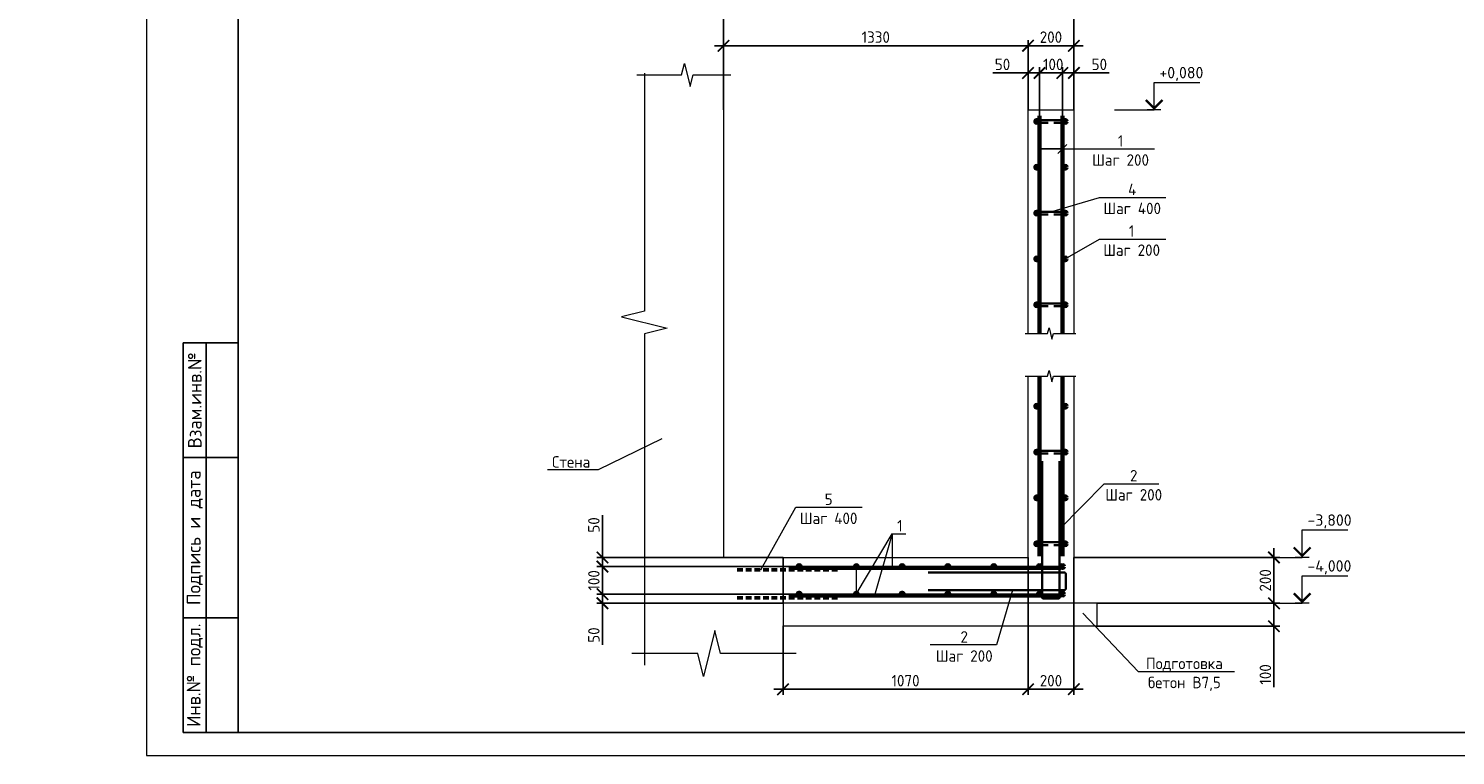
# Model space of a CAD drawing. Header units: millimetres. Extents: x 130535 to 1380046, y -52734 to 121434.
# Tile 42 of 64: x 601229 to 632387, y -7790 to 8071. Entities that reach past the tile are written whole.
import ezdxf
from ezdxf import colors
from ezdxf.entities.mleader import LeaderData, LeaderLine
from ezdxf.enums import TextEntityAlignment as Align
from ezdxf.math import Vec2, Vec3

# ---------------------------------------------------------------- set-up
doc = ezdxf.new("R2010")
doc.units = ezdxf.units.MM
doc.linetypes.add('DASHED2', pattern=[0.375, 0.25, -0.125])
doc.layers.get('DEFPOINTS').update_dxf_attribs({"color": 1, "lineweight": 0})
for name, color, linetype, lineweight in [('Основная 0.35', 200, 'Continuous', 35), ('Основная 0.60', 142, 'Continuous', 60), ('РАЗМЕРЫ', 1, 'Continuous', 9), ('Разрез жилая часть$0$Отметки', 1, 'Continuous', 20), ('Символы 0.20', 1, 'Continuous', 20), ('Текст', 7, 'Continuous', 25), ('Тонкая', 81, 'Continuous', 20), ('Тонкая 0.20', 30, 'Continuous', 20), ('ТОНКИЕ', 7, 'Continuous', 9)]:
    doc.layers.add(name, color=color, linetype=linetype, lineweight=lineweight)
doc.layers.add('ТОЛСТЫЕ_ОСНОВНЫЕ', color=6, linetype='Continuous')
doc.styles.add('GOST-2.304_Type-B', font='GOST Common.ttf')
doc.styles.add('style1', font='GOST Common.ttf', dxfattribs={"height": 500})
doc.styles.add('ГОСТ', font='isocpeur.ttf')
doc.dimstyles.new('СПДС', dxfattribs={"dimscale": 100, "dimtxt": 2.5, "dimasz": 2.5, "dimexe": 1.25, "dimexo": 0, "dimtad": 1, "dimdec": 0, "dimtxsty": 'GOST-2.304_Type-B', "dimblk": 'ARCHTICK', "dimcen": 2.5, "dimdle": 2, "dimadec": 0, "dimazin": 2, "dimtfac": 0.75, "dimtdec": 0, "dimtmove": 1, "dimatfit": 3, "dimfxl": 1, "dimtolj": 1, "dimarcsym": 1})

# ---------------------------------------------------------------- blocks, each defined once
blk = doc.blocks.new('*U5')
at = {"layer": 'ТОЛСТЫЕ_ОСНОВНЫЕ'}
for p, q in [((8, 5), (8, 90)), ((8, 90), (20, 90)), ((13, 5), (13, 90)), ((8, 65), (20, 65)), ((8, 30), (20, 30)), ((20, 5), (8, 5))]:
    blk.add_line(p, q, dxfattribs=at)
at = {"layer": 'ТОЛСТЫЕ_ОСНОВНЫЕ', "color": 6}
blk.add_lwpolyline([(20, 5), (589, 5), (589, 415), (20, 415)], close=True, dxfattribs=at)
at = {"layer": 'ТОНКИЕ'}
blk.add_lwpolyline([(0, 0), (594, 0), (594, 420), (0, 420)], close=True, dxfattribs=at)
at = {"layer": 'Текст', "style": 'style1'}
for s, p in [('Взам.инв.№', (10.5, 77.5)), ('Подпись и дата', (10.5, 47.5)), ('Инв.№ подл.', (10.5, 17.5))]:
    blk.add_text(s, height=3, rotation=90, dxfattribs=at).set_placement(p, align=Align.MIDDLE)
blk = doc.blocks.new('_None')
blk = doc.blocks.new('_ArchTick')
at = {"color": 0, "linetype": 'ByBlock', "const_width": 0.15}
blk.add_lwpolyline([(-0.5, -0.5), (0.5, 0.5)], dxfattribs=at)
blk = doc.blocks.new('*D343')
at = {"layer": 'DEFPOINTS', "color": 0, "linetype": 'Continuous', "lineweight": 0, "transparency": 16777216}
for p in [(613761, -4270), (617954, -4270), (617704, -4470)]:
    blk.add_point(p, dxfattribs=at)
at = {"layer": 'РАЗМЕРЫ', "color": 0, "linetype": 'Continuous', "lineweight": -2, "transparency": 16777216}
for p, q in [((617954, -4270), (613636, -4270)), ((613761, -4670), (613761, -4070)), ((617704, -4470), (613636, -4470)), ((613761, -5377), (613761, -4470))]:
    blk.add_line(p, q, dxfattribs=at)
at = {"layer": 'РАЗМЕРЫ', "color": 0, "linetype": 'Continuous', "lineweight": -2, "transparency": 16777216, "xscale": 250, "yscale": 250, "zscale": 250}
for p, rotation in [((613761, -4270), 90), ((613761, -4470), 270)]:
    blk.add_blockref('_ArchTick', p, dxfattribs=dict(at, rotation=rotation))
at = {"layer": 'РАЗМЕРЫ', "color": 0, "linetype": 'Continuous', "lineweight": 0, "transparency": 16777216, "insert": (613573, -5164), "char_height": 250, "attachment_point": 5, "rotation": 90, "style": 'GOST-2.304_Type-B'}
blk.add_mtext('\\A1;50', dxfattribs=at)
blk = doc.blocks.new('*D344')
at = {"layer": 'DEFPOINTS', "color": 0, "linetype": 'Continuous', "lineweight": 0, "transparency": 16777216}
for p in [(613761, -3670), (617954, -3670), (617954, -4270)]:
    blk.add_point(p, dxfattribs=at)
at = {"layer": 'РАЗМЕРЫ', "color": 0, "linetype": 'Continuous', "lineweight": -2, "transparency": 16777216}
for p, q in [((617954, -3670), (613636, -3670)), ((613761, -4470), (613761, -3470)), ((617954, -4270), (613636, -4270))]:
    blk.add_line(p, q, dxfattribs=at)
at = {"layer": 'РАЗМЕРЫ', "color": 0, "linetype": 'Continuous', "lineweight": -2, "transparency": 16777216, "xscale": 250, "yscale": 250, "zscale": 250}
for p, rotation in [((613761, -3670), 90), ((613761, -4270), 270)]:
    blk.add_blockref('_ArchTick', p, dxfattribs=dict(at, rotation=rotation))
at = {"layer": 'РАЗМЕРЫ', "color": 0, "linetype": 'Continuous', "lineweight": 0, "transparency": 16777216, "insert": (613573, -3970), "char_height": 250, "attachment_point": 5, "rotation": 90, "style": 'GOST-2.304_Type-B'}
blk.add_mtext('\\A1;100', dxfattribs=at)
blk = doc.blocks.new('*D345')
at = {"layer": 'DEFPOINTS', "color": 0, "linetype": 'Continuous', "lineweight": 0, "transparency": 16777216}
for p in [(613761, -3470), (617704, -3470), (617954, -3670)]:
    blk.add_point(p, dxfattribs=at)
at = {"layer": 'РАЗМЕРЫ', "color": 0, "linetype": 'Continuous', "lineweight": -2, "transparency": 16777216}
for p, q in [((613761, -2549), (613761, -3470)), ((613761, -3870), (613761, -3270)), ((617704, -3470), (613636, -3470)), ((617954, -3670), (613636, -3670))]:
    blk.add_line(p, q, dxfattribs=at)
at = {"layer": 'РАЗМЕРЫ', "color": 0, "linetype": 'Continuous', "lineweight": -2, "transparency": 16777216, "xscale": 250, "yscale": 250, "zscale": 250}
for p, rotation in [((613761, -3470), 90), ((613761, -3670), 270)]:
    blk.add_blockref('_ArchTick', p, dxfattribs=dict(at, rotation=rotation))
at = {"layer": 'РАЗМЕРЫ', "color": 0, "linetype": 'Continuous', "lineweight": 0, "transparency": 16777216, "insert": (613573, -2761), "char_height": 250, "attachment_point": 5, "rotation": 90, "style": 'GOST-2.304_Type-B'}
blk.add_mtext('\\A1;50', dxfattribs=at)
blk = doc.blocks.new('*D346')
at = {"layer": 'DEFPOINTS', "color": 0, "linetype": 'Continuous', "lineweight": 0, "transparency": 16777216}
for p in [(623804, 7102), (624054, 6294), (623804, 6169)]:
    blk.add_point(p, dxfattribs=at)
at = {"layer": 'РАЗМЕРЫ', "color": 0, "linetype": 'Continuous', "lineweight": -2, "transparency": 16777216}
for p, q in [((623804, 6169), (623804, 7227)), ((624054, 6294), (624054, 7227)), ((624254, 7102), (623604, 7102)), ((624823, 7102), (624054, 7102))]:
    blk.add_line(p, q, dxfattribs=at)
at = {"layer": 'РАЗМЕРЫ', "color": 0, "linetype": 'Continuous', "lineweight": -2, "transparency": 16777216, "xscale": 250, "yscale": 250, "zscale": 250, "rotation": 180}
blk.add_blockref('_ArchTick', (623804, 7102), dxfattribs=at)
at = {"layer": 'РАЗМЕРЫ', "color": 0, "linetype": 'Continuous', "lineweight": -2, "transparency": 16777216, "xscale": 250, "yscale": 250, "zscale": 250}
blk.add_blockref('_ArchTick', (624054, 7102), dxfattribs=at)
at = {"layer": 'РАЗМЕРЫ', "color": 0, "linetype": 'Continuous', "lineweight": 0, "transparency": 16777216, "insert": (624611, 7289), "char_height": 250, "attachment_point": 5, "style": 'GOST-2.304_Type-B'}
blk.add_mtext('\\A1;50', dxfattribs=at)
blk = doc.blocks.new('*D347')
at = {"layer": 'DEFPOINTS', "color": 0, "linetype": 'Continuous', "lineweight": 0, "transparency": 16777216}
for p in [(623304, 7102), (623304, 6169), (623804, 6169)]:
    blk.add_point(p, dxfattribs=at)
at = {"layer": 'РАЗМЕРЫ', "color": 0, "linetype": 'Continuous', "lineweight": -2, "transparency": 16777216}
for p, q in [((623304, 6169), (623304, 7227)), ((623804, 6169), (623804, 7227)), ((624004, 7102), (623104, 7102))]:
    blk.add_line(p, q, dxfattribs=at)
at = {"layer": 'РАЗМЕРЫ', "color": 0, "linetype": 'Continuous', "lineweight": -2, "transparency": 16777216, "xscale": 250, "yscale": 250, "zscale": 250, "rotation": 180}
blk.add_blockref('_ArchTick', (623304, 7102), dxfattribs=at)
at = {"layer": 'РАЗМЕРЫ', "color": 0, "linetype": 'Continuous', "lineweight": -2, "transparency": 16777216, "xscale": 250, "yscale": 250, "zscale": 250}
blk.add_blockref('_ArchTick', (623804, 7102), dxfattribs=at)
at = {"layer": 'РАЗМЕРЫ', "color": 0, "linetype": 'Continuous', "lineweight": 0, "transparency": 16777216, "insert": (623604, 7289), "char_height": 250, "attachment_point": 5, "style": 'GOST-2.304_Type-B'}
blk.add_mtext('\\A1;100', dxfattribs=at)
blk = doc.blocks.new('*D348')
at = {"layer": 'DEFPOINTS', "color": 0, "linetype": 'Continuous', "lineweight": 0, "transparency": 16777216}
for p in [(623054, 7102), (623054, 6294), (623304, 6169)]:
    blk.add_point(p, dxfattribs=at)
at = {"layer": 'РАЗМЕРЫ', "color": 0, "linetype": 'Continuous', "lineweight": -2, "transparency": 16777216}
for p, q in [((623054, 6294), (623054, 7227)), ((623304, 6169), (623304, 7227)), ((622283, 7102), (623054, 7102)), ((623504, 7102), (622854, 7102))]:
    blk.add_line(p, q, dxfattribs=at)
at = {"layer": 'РАЗМЕРЫ', "color": 0, "linetype": 'Continuous', "lineweight": -2, "transparency": 16777216, "xscale": 250, "yscale": 250, "zscale": 250, "rotation": 180}
blk.add_blockref('_ArchTick', (623054, 7102), dxfattribs=at)
at = {"layer": 'РАЗМЕРЫ', "color": 0, "linetype": 'Continuous', "lineweight": -2, "transparency": 16777216, "xscale": 250, "yscale": 250, "zscale": 250}
blk.add_blockref('_ArchTick', (623304, 7102), dxfattribs=at)
at = {"layer": 'РАЗМЕРЫ', "color": 0, "linetype": 'Continuous', "lineweight": 0, "transparency": 16777216, "insert": (622496, 7289), "char_height": 250, "attachment_point": 5, "style": 'GOST-2.304_Type-B'}
blk.add_mtext('\\A1;50', dxfattribs=at)
blk = doc.blocks.new('*D349')
at = {"layer": 'DEFPOINTS', "color": 0, "linetype": 'Continuous', "lineweight": 0, "transparency": 16777216}
for p in [(623054, -3470), (617704, -4961), (623054, -6346)]:
    blk.add_point(p, dxfattribs=at)
at = {"layer": 'РАЗМЕРЫ', "color": 0, "linetype": 'Continuous', "lineweight": -2, "transparency": 16777216}
for p, q in [((623054, -3470), (623054, -6471)), ((617704, -4961), (617704, -6471)), ((617504, -6346), (623254, -6346))]:
    blk.add_line(p, q, dxfattribs=at)
at = {"layer": 'РАЗМЕРЫ', "color": 0, "linetype": 'Continuous', "lineweight": -2, "transparency": 16777216, "xscale": 250, "yscale": 250, "zscale": 250, "rotation": 180}
blk.add_blockref('_ArchTick', (617704, -6346), dxfattribs=at)
at = {"layer": 'РАЗМЕРЫ', "color": 0, "linetype": 'Continuous', "lineweight": -2, "transparency": 16777216, "xscale": 250, "yscale": 250, "zscale": 250}
blk.add_blockref('_ArchTick', (623054, -6346), dxfattribs=at)
at = {"layer": 'РАЗМЕРЫ', "color": 0, "linetype": 'Continuous', "lineweight": 0, "transparency": 16777216, "insert": (620379, -6159), "char_height": 250, "attachment_point": 5, "style": 'GOST-2.304_Type-B'}
blk.add_mtext('\\A1;1070', dxfattribs=at)
blk = doc.blocks.new('*D350')
at = {"layer": 'DEFPOINTS', "color": 0, "linetype": 'Continuous', "lineweight": 0, "transparency": 16777216}
for p in [(623054, -3470), (624054, -3470), (624054, -6346)]:
    blk.add_point(p, dxfattribs=at)
at = {"layer": 'РАЗМЕРЫ', "color": 0, "linetype": 'Continuous', "lineweight": -2, "transparency": 16777216}
for p, q in [((623054, -3470), (623054, -6471)), ((624054, -3470), (624054, -6471)), ((622854, -6346), (624254, -6346))]:
    blk.add_line(p, q, dxfattribs=at)
at = {"layer": 'РАЗМЕРЫ', "color": 0, "linetype": 'Continuous', "lineweight": -2, "transparency": 16777216, "xscale": 250, "yscale": 250, "zscale": 250, "rotation": 180}
blk.add_blockref('_ArchTick', (623054, -6346), dxfattribs=at)
at = {"layer": 'РАЗМЕРЫ', "color": 0, "linetype": 'Continuous', "lineweight": -2, "transparency": 16777216, "xscale": 250, "yscale": 250, "zscale": 250}
blk.add_blockref('_ArchTick', (624054, -6346), dxfattribs=at)
at = {"layer": 'РАЗМЕРЫ', "color": 0, "linetype": 'Continuous', "lineweight": 0, "transparency": 16777216, "insert": (623554, -6159), "char_height": 250, "attachment_point": 5, "style": 'GOST-2.304_Type-B'}
blk.add_mtext('\\A1;200', dxfattribs=at)
blk = doc.blocks.new('*D351')
at = {"layer": 'DEFPOINTS', "color": 0, "linetype": 'Continuous', "lineweight": 0, "transparency": 16777216}
for p in [(624554, -4470), (628424, -4470), (624554, -4970)]:
    blk.add_point(p, dxfattribs=at)
at = {"layer": 'РАЗМЕРЫ', "color": 0, "linetype": 'Continuous', "lineweight": -2, "transparency": 16777216}
for p, q in [((628424, -5170), (628424, -4270)), ((624554, -4470), (628549, -4470)), ((624554, -4970), (628549, -4970)), ((628424, -6297), (628424, -4970))]:
    blk.add_line(p, q, dxfattribs=at)
at = {"layer": 'РАЗМЕРЫ', "color": 0, "linetype": 'Continuous', "lineweight": -2, "transparency": 16777216, "xscale": 250, "yscale": 250, "zscale": 250}
for p, rotation in [((628424, -4470), 90), ((628424, -4970), 270)]:
    blk.add_blockref('_ArchTick', p, dxfattribs=dict(at, rotation=rotation))
at = {"layer": 'РАЗМЕРЫ', "color": 0, "linetype": 'Continuous', "lineweight": 0, "transparency": 16777216, "insert": (628236, -6022), "char_height": 250, "attachment_point": 5, "rotation": 90, "style": 'GOST-2.304_Type-B'}
blk.add_mtext('\\A1;100', dxfattribs=at)
blk = doc.blocks.new('*D352')
at = {"layer": 'DEFPOINTS', "color": 0, "linetype": 'Continuous', "lineweight": 0, "transparency": 16777216}
for p in [(624054, -3470), (628424, -3470), (624554, -4470)]:
    blk.add_point(p, dxfattribs=at)
at = {"layer": 'РАЗМЕРЫ', "color": 0, "linetype": 'Continuous', "lineweight": -2, "transparency": 16777216}
for p, q in [((628424, -4670), (628424, -3270)), ((624054, -3470), (628549, -3470)), ((624554, -4470), (628549, -4470))]:
    blk.add_line(p, q, dxfattribs=at)
at = {"layer": 'РАЗМЕРЫ', "color": 0, "linetype": 'Continuous', "lineweight": -2, "transparency": 16777216, "xscale": 250, "yscale": 250, "zscale": 250}
for p, rotation in [((628424, -3470), 90), ((628424, -4470), 270)]:
    blk.add_blockref('_ArchTick', p, dxfattribs=dict(at, rotation=rotation))
at = {"layer": 'РАЗМЕРЫ', "color": 0, "linetype": 'Continuous', "lineweight": 0, "transparency": 16777216, "insert": (628236, -3970), "char_height": 250, "attachment_point": 5, "rotation": 90, "style": 'GOST-2.304_Type-B'}
blk.add_mtext('\\A1;200', dxfattribs=at)
blk = doc.blocks.new('*D321')
at = {"layer": 'DEFPOINTS', "color": 0, "linetype": 'Continuous', "lineweight": 0, "transparency": 16777216}
for p in [(624054, 7696), (623054, 6294), (624054, 6294)]:
    blk.add_point(p, dxfattribs=at)
at = {"layer": 'РАЗМЕРЫ', "color": 0, "linetype": 'Continuous', "lineweight": -2, "transparency": 16777216}
for p, q in [((623054, 6294), (623054, 7821)), ((624054, 6294), (624054, 7821)), ((622854, 7696), (624254, 7696))]:
    blk.add_line(p, q, dxfattribs=at)
at = {"layer": 'РАЗМЕРЫ', "color": 0, "linetype": 'Continuous', "lineweight": -2, "transparency": 16777216, "xscale": 250, "yscale": 250, "zscale": 250, "rotation": 180}
blk.add_blockref('_ArchTick', (623054, 7696), dxfattribs=at)
at = {"layer": 'РАЗМЕРЫ', "color": 0, "linetype": 'Continuous', "lineweight": -2, "transparency": 16777216, "xscale": 250, "yscale": 250, "zscale": 250}
blk.add_blockref('_ArchTick', (624054, 7696), dxfattribs=at)
at = {"layer": 'РАЗМЕРЫ', "color": 0, "linetype": 'Continuous', "lineweight": 0, "transparency": 16777216, "insert": (623554, 7884), "char_height": 250, "attachment_point": 5, "style": 'GOST-2.304_Type-B'}
blk.add_mtext('\\A1;200', dxfattribs=at)
blk = doc.blocks.new('*D322')
at = {"layer": 'DEFPOINTS', "color": 0, "linetype": 'Continuous', "lineweight": 0, "transparency": 16777216}
for p in [(616404, 7696), (616404, 6294), (623054, 6294)]:
    blk.add_point(p, dxfattribs=at)
at = {"layer": 'РАЗМЕРЫ', "color": 0, "linetype": 'Continuous', "lineweight": -2, "transparency": 16777216}
for p, q in [((616404, 6294), (616404, 7821)), ((623054, 6294), (623054, 7821)), ((623254, 7696), (616204, 7696))]:
    blk.add_line(p, q, dxfattribs=at)
at = {"layer": 'РАЗМЕРЫ', "color": 0, "linetype": 'Continuous', "lineweight": -2, "transparency": 16777216, "xscale": 250, "yscale": 250, "zscale": 250, "rotation": 180}
blk.add_blockref('_ArchTick', (616404, 7696), dxfattribs=at)
at = {"layer": 'РАЗМЕРЫ', "color": 0, "linetype": 'Continuous', "lineweight": -2, "transparency": 16777216, "xscale": 250, "yscale": 250, "zscale": 250}
blk.add_blockref('_ArchTick', (623054, 7696), dxfattribs=at)
at = {"layer": 'РАЗМЕРЫ', "color": 0, "linetype": 'Continuous', "lineweight": 0, "transparency": 16777216, "insert": (619729, 7884), "char_height": 250, "attachment_point": 5, "style": 'GOST-2.304_Type-B'}
blk.add_mtext('\\A1;1330', dxfattribs=at)
blk = doc.blocks.new('*D323')
at = {"layer": 'DEFPOINTS', "color": 0, "linetype": 'Continuous', "lineweight": 0, "transparency": 16777216}
for p in [(616404, 8476), (616404, 6294), (624054, 6294)]:
    blk.add_point(p, dxfattribs=at)
at = {"layer": 'РАЗМЕРЫ', "color": 0, "linetype": 'Continuous', "lineweight": -2, "transparency": 16777216}
for p, q in [((624254, 8476), (616204, 8476)), ((616404, 6294), (616404, 8601)), ((624054, 6294), (624054, 8601))]:
    blk.add_line(p, q, dxfattribs=at)
at = {"layer": 'РАЗМЕРЫ', "color": 0, "linetype": 'Continuous', "lineweight": -2, "transparency": 16777216, "xscale": 250, "yscale": 250, "zscale": 250, "rotation": 180}
blk.add_blockref('_ArchTick', (616404, 8476), dxfattribs=at)
at = {"layer": 'РАЗМЕРЫ', "color": 0, "linetype": 'Continuous', "lineweight": -2, "transparency": 16777216, "xscale": 250, "yscale": 250, "zscale": 250}
blk.add_blockref('_ArchTick', (624054, 8476), dxfattribs=at)
at = {"layer": 'РАЗМЕРЫ', "color": 0, "linetype": 'Continuous', "lineweight": 0, "transparency": 16777216, "insert": (620229, 8663), "char_height": 250, "attachment_point": 5, "style": 'GOST-2.304_Type-B'}
blk.add_mtext('\\A1;1530', dxfattribs=at)

msp = doc.modelspace()

# ---------------------------------------------------------------- linework, layer by layer
at = {"linetype": 'DASHED2', "lineweight": 50, "ltscale": 500}
for p, q in [((616703.9, -3739.8), (618923.8, -3739.8)), ((616703.9, -4349.8), (618923.8, -4349.8))]:
    msp.add_line(p, q, dxfattribs=at)
at = {"linetype": 'ByBlock', "lineweight": 20, "ltscale": 0.5}
for points in [[(614677.1, 7096.5), (614677.1, 1907.7), (614177.1, 1782.7), (615177.1, 1532.7), (614677.1, 1407.7), (614677.1, -5817.3)], [(617992.4, -5567.3), (616340.9, -5567.3), (616215.9, -5067.3), (615965.9, -6067.3), (615840.9, -5567.3), (614400, -5567.3)]]:
    msp.add_lwpolyline(points, dxfattribs=at)
at = {"layer": 'Основная 0.35'}
for p, q in [((623863.9, 6074), (623243.9, 6074)), ((623243.9, 6014), (623493.9, 6014)), ((623863.9, 6014), (623613.9, 6014)), ((623863.9, 4074), (623243.9, 4074)), ((623243.9, 4014), (623493.9, 4014)), ((623863.9, 4014), (623613.9, 4014)), ((623863.9, 2074), (623243.9, 2074)), ((623243.9, 2014), (623493.9, 2014)), ((623863.9, 2014), (623613.9, 2014)), ((623863.9, -1139.8), (623243.9, -1139.8)), ((623243.9, -1199.8), (623493.9, -1199.8)), ((623863.9, -1199.8), (623613.9, -1199.8)), ((623863.9, -3139.8), (623243.9, -3139.8)), ((623243.9, -3199.8), (623493.9, -3199.8)), ((623863.9, -3199.8), (623613.9, -3199.8))]:
    msp.add_line(p, q, dxfattribs=at)
for points in [[(623743.9, -1366.7), (623743.9, -4341.7, -0.4142136), (623718.9, -4366.7), (623388.9, -4366.7, -0.4142136), (623363.9, -4341.7), (623363.9, -1366.7)], [(620876.4, -3800.3), (623851.4, -3800.3, -0.4142136), (623876.4, -3825.3), (623876.4, -4155.3, -0.4142136), (623851.4, -4180.3), (620876.4, -4180.3)]]:
    msp.add_lwpolyline(points, format="xyb", dxfattribs=at)
for centre, start, end in [((623243.9, 6044), 90, 270), ((623863.9, 6044), 270, 90), ((623243.9, 2044), 90, 270), ((623863.9, 2044), 270, 90), ((623243.9, -1169.8), 90, 270), ((623863.9, -1169.8), 270, 90), ((623243.9, -3169.8), 90, 270), ((623863.9, -3169.8), 270, 90)]:
    msp.add_arc(centre, 30, start, end, dxfattribs=at)
at = {"layer": 'Основная 0.60'}
for p, q in [((623303.9, 1416.7), (623303.9, 6169)), ((623803.9, 1416.7), (623803.9, 6169)), ((623303.9, -3444.8), (623303.9, 485.7)), ((623803.9, -3444.8), (623803.9, 485.7)), ((623770.2, -3699.8), (617828.9, -3699.8)), ((623770.2, -4299.8), (617828.9, -4299.8))]:
    msp.add_line(p, q, dxfattribs=at)
for centre in [(623243.9, 6044), (623863.9, 6044), (623243.9, 5044), (623863.9, 5044), (623243.9, 4044), (623863.9, 4044), (623243.9, 3044), (623863.9, 3044), (623243.9, 2044), (623863.9, 2044), (623243.9, -169.8), (623863.9, -169.8), (623243.9, -1169.8), (623863.9, -1169.8), (623243.9, -2169.8), (623863.9, -2169.8), (623243.9, -3169.8), (623863.9, -3169.8), (618053.9, -3669.8), (619303.9, -3669.8), (620303.9, -3669.8), (620303.9, -3669.8), (621303.9, -3669.8), (622303.9, -3669.8), (623303.9, -3669.8), (623803.9, -3669.8), (618053.9, -4269.8), (619303.9, -4269.8), (620303.9, -4269.8), (620303.9, -4269.8), (621303.9, -4269.8), (622303.9, -4269.8), (623303.9, -4269.8), (623803.9, -4269.8)]:
    msp.add_circle(centre, 30, dxfattribs=at)
at = {"layer": 'РАЗМЕРЫ', "linetype": 'Continuous', "lineweight": 0}
for p, q in [((624714.6, -1861.1), (623743.9, -2854.2)), ((620085.5, -2953.8), (619702.5, -4299.8)), ((620085.5, -2953.8), (620085.5, -3699.8)), ((614677.1, -3469.8), (617703.9, -3469.8)), ((617703.9, -3469.8), (617703.9, -5567.3))]:
    msp.add_line(p, q, dxfattribs=at)
at = {"layer": 'РАЗМЕРЫ', "color": 3, "linetype": 'Continuous', "lineweight": 0}
msp.add_line((626852.3, -4469.8), (629038.9, -4469.8), dxfattribs=at)
at = {"layer": 'Символы 0.20', "color": 1, "linetype": 'Continuous', "lineweight": 20, "ltscale": 100}
for p, q in [((625806, 6894), (626806, 6894)), ((624939.9, 6294), (625806, 6294)), ((629038.9, -2869.8), (630038.9, -2869.8)), ((628172.8, -3469.8), (629038.9, -3469.8)), ((629038.9, -3869.8), (630038.9, -3869.8))]:
    msp.add_line(p, q, dxfattribs=at)
at = {"layer": 'Символы 0.20', "color": 1, "linetype": 'Continuous', "lineweight": 20, "ltscale": 10000}
for p, q in [((625956, 6294), (625656, 6294)), ((629188.9, -3469.8), (628888.9, -3469.8)), ((629188.9, -4469.8), (628888.9, -4469.8))]:
    msp.add_line(p, q, dxfattribs=at)
for points in [[(625806, 6294), (625806, 6894)], [(629038.9, -3469.8), (629038.9, -2869.8)], [(629038.9, -4469.8), (629038.9, -3869.8)]]:
    msp.add_lwpolyline(points, dxfattribs=at)
at = {"layer": 'Символы 0.20', "color": 1, "linetype": 'Continuous', "lineweight": 20, "ltscale": 10000, "const_width": 50}
for points in [[(625623.7, 6511.7), (625806, 6329.4), (625988.4, 6511.7)], [(628856.5, -3252.1), (629038.9, -3434.4), (629221.2, -3252.1)], [(628856.5, -4252.1), (629038.9, -4434.4), (629221.2, -4252.1)]]:
    msp.add_lwpolyline(points, dxfattribs=at)
at = {"layer": 'Символы 0.20'}
msp.add_lwpolyline([(624714.6, -1861.1), (625909.2, -1861.1)], dxfattribs=at)
at = {"layer": 'Тонкая'}
for points in [[(614508.3, 7057.7), (614658.3, 7057.7), (615487.9, 7057.7), (615550.4, 7307.7), (615675.4, 6807.7), (615737.9, 7057.7), (616567.4, 7057.7), (616567.4, 7057.7)], [(622991.4, 1416.7), (623066.4, 1416.7), (623481.2, 1416.7), (623512.4, 1541.7), (623574.9, 1291.7), (623606.2, 1416.7), (624020.9, 1416.7), (624095.9, 1416.7)], [(622991.4, 485.7), (623066.4, 485.7), (623481.2, 485.7), (623512.4, 610.7), (623574.9, 360.7), (623606.2, 485.7), (624020.9, 485.7), (624095.9, 485.7)]]:
    msp.add_lwpolyline(points, dxfattribs=at)
at = {"layer": 'Тонкая 0.20'}
for p, q in [((616403.9, 6846.5), (616403.9, -3469.8)), ((623053.9, 6294), (624053.9, 6294)), ((623053.9, 1416.7), (623053.9, 6294)), ((624053.9, 6294), (624053.9, 1416.7)), ((623053.9, 1416.7), (623053.9, 2694.8)), ((624053.9, 2694.8), (624053.9, 1416.7)), ((623053.9, -3469.8), (623053.9, 485.7)), ((623053.9, -3444.8), (623053.9, 485.7)), ((624053.9, 485.7), (624053.9, -3444.8)), ((624053.9, 485.7), (624053.9, -4469.8)), ((617703.9, -4469.8), (617703.9, -3469.8)), ((617703.9, -3469.8), (623053.9, -3469.8)), ((624553.9, -4469.8), (617703.9, -4469.8)), ((624553.9, -4469.8), (624553.9, -4969.8)), ((625553.9, -4469.8), (626053.9, -4469.8)), ((624553.9, -4969.8), (617703.9, -4969.8))]:
    msp.add_line(p, q, dxfattribs=at)

# ---------------------------------------------------------------- block references
at = {"xscale": 100, "yscale": 100, "zscale": 100}
msp.add_blockref('*U5', (603807.5, -7790.1), dxfattribs=at)
msp.add_blockref('*U5', (603807.5, -7790.1), dxfattribs=at)

# ---------------------------------------------------------------- texts
at = {"layer": 'Разрез жилая часть$0$Отметки', "linetype": 'Continuous', "lineweight": 25, "ltscale": 100, "style": 'ГОСТ'}
for s, p in [('+0,080', (625923.5, 6984)), ('-3,800', (629156.4, -2779.8)), ('-4,000', (629156.4, -3779.8))]:
    msp.add_text(s, height=250, dxfattribs=at).set_placement(p)
at = {"layer": 'Символы 0.20', "insert": (625361.7, -1561.1), "char_height": 250, "attachment_point": 2, "style": 'GOST-2.304_Type-B'}
msp.add_mtext('2\\PШаг 200', dxfattribs=at)

# ---------------------------------------------------------------- dimensions: what is measured, and where the dimension line sits
at = {"layer": 'РАЗМЕРЫ', "color": 3, "linetype": 'Continuous', "lineweight": 0}
for base, p1, p2, picture, middle in [((616403.9, 8475.8), (624053.9, 6294), (616403.9, 6294), '*D323', (620228.9, 8663.3)), ((616403.9, 7696.5), (623053.9, 6294), (616403.9, 6294), '*D322', (619728.9, 7884)), ((624053.9, 7696.5), (623053.9, 6294), (624053.9, 6294), '*D321', (623553.9, 7884))]:
    dim = msp.add_linear_dim(base=base, p1=p1, p2=p2, dimstyle='СПДС', override={"dimlfac": 0.2}, dxfattribs=at)
    dim.commit()
    dim.dimension.update_dxf_attribs({"geometry": picture, "text_midpoint": middle})
for base, p1, p2, angle, picture, middle in [((623053.9, 7101.6), (623303.9, 6169), (623053.9, 6294), 180, '*D348', (622495.8, 7070.6)), ((623303.9, 7101.6), (623803.9, 6169), (623303.9, 6169), 180, '*D347', (623603.9, 7101.6)), ((623803.9, 7101.6), (624053.9, 6294), (623803.9, 6169), 180, '*D346', (624610.7, 7071.6)), ((628423.7, -4469.8), (624553.9, -4969.8), (624553.9, -4469.8), 90, '*D351', (628667.7, -6022.1))]:
    dim = msp.add_linear_dim(base=base, p1=p1, p2=p2, angle=angle, dimstyle='СПДС', override={"dimlfac": 0.2}, dxfattribs=at)
    dim.commit()
    dim.dimension.update_dxf_attribs({"geometry": picture, "text_midpoint": middle, "dimtype": 160})
for base, p1, p2, picture, middle in [((613760.8, -3469.8), (617953.9, -3669.8), (617703.9, -3469.8), '*D345', (613742, -2761.2)), ((613760.8, -4269.8), (617703.9, -4469.8), (617953.9, -4269.8), '*D343', (613812.4, -5164.4))]:
    dim = msp.add_linear_dim(base=base, p1=p1, p2=p2, angle=90, text='50', dimstyle='СПДС', override={"dimlfac": 0.2}, dxfattribs=at)
    dim.commit()
    dim.dimension.update_dxf_attribs({"geometry": picture, "text_midpoint": middle, "dimtype": 160})
for base, p1, p2, angle, picture, middle in [((628423.7, -3469.8), (624553.9, -4469.8), (624053.9, -3469.8), 90, '*D352', (628236.2, -3969.8)), ((623053.9, -6346.2), (617703.9, -4960.5), (623053.9, -3469.8), 180, '*D349', (620378.9, -6158.7)), ((624053.9, -6346.2), (623053.9, -3469.8), (624053.9, -3469.8), 180, '*D350', (623553.9, -6158.7))]:
    dim = msp.add_linear_dim(base=base, p1=p1, p2=p2, angle=angle, dimstyle='СПДС', override={"dimlfac": 0.2}, dxfattribs=at)
    dim.commit()
    dim.dimension.update_dxf_attribs({"geometry": picture, "text_midpoint": middle})
dim = msp.add_linear_dim(base=(613760.8, -3669.8), p1=(617953.9, -4269.8), p2=(617953.9, -3669.8), angle=90, text='100', dimstyle='СПДС', override={"dimlfac": 0.2}, dxfattribs=at)
dim.commit()
dim.dimension.update_dxf_attribs({"geometry": '*D344', "text_midpoint": (613573.3, -3969.8)})

# ---------------------------------------------------------------- leaders
at = {"layer": 'Символы 0.20', "ltscale": 100}
ml = msp.add_multileader_mtext('Standard', dxfattribs=at)
ml.set_content('Труба Тр\\Pниз трубы в уровне верха плиты', color=256, style='ГОСТ')
ml.set_leader_properties(color=256, linetype='ByLayer', lineweight=-1)
ml.set_arrow_properties(name='NONE')
ml.build(insert=Vec2(0, 0))
ml.multileader.update_dxf_attribs({"text_left_attachment_type": 6, "text_right_attachment_type": 6, "dogleg_length": 2.5, "arrow_head_size": 45, "scale": 100})
ctx = ml.context
ctx.base_point, ctx.scale, ctx.char_height, ctx.arrow_head_size, ctx.landing_gap_size, ctx.plane_origin = Vec3(374236, 9404.1), 100, 300, 45, 22.5, Vec3(368339.5, 6093.6)
ctx.left_attachment, ctx.right_attachment = 6, 6
notes = []
notes.append((ctx, [(1, (1, 1, 0), (373986, 9404.1), (1, 0), 250, [(0, [(373346.6, 7763.7)], 0, [])])]))
ctx.mtext.insert, ctx.mtext.width, ctx.mtext.flow_direction = Vec3(374258.5, 9794.1), 6442.783, 5
ml = msp.add_multileader_mtext('Standard', dxfattribs=at)
ml.set_content('Щебень фр.20-40', color=256, style='ГОСТ')
ml.set_leader_properties(color=256, linetype='ByLayer', lineweight=-1)
ml.set_arrow_properties(name='NONE')
ml.build(insert=Vec2(0, 0))
ml.multileader.update_dxf_attribs({"text_left_attachment_type": 6, "text_right_attachment_type": 6, "dogleg_length": 2.5, "arrow_head_size": 45, "scale": 100})
ctx = ml.context
ctx.base_point, ctx.scale, ctx.char_height, ctx.arrow_head_size, ctx.landing_gap_size, ctx.plane_origin = Vec3(443794.3, 5890.3), 100, 300, 45, 22.5, Vec3(437897.8, 2579.9)
ctx.left_attachment, ctx.right_attachment = 6, 6
notes.append((ctx, [(1, (1, 1, 0), (443544.3, 5890.3), (1, 0), 250, [(0, [(441793.3, 7316.8)], 0, [])])]))
ctx.mtext.insert, ctx.mtext.width, ctx.mtext.flow_direction = Vec3(443816.8, 6280.3), 2129.129, 5
at = {"layer": 'Символы 0.20'}
ml = msp.add_multileader_mtext('Standard', dxfattribs=at)
ml.set_content('1\\PШаг 200', color=256, style='GOST-2.304_Type-B')
ml.set_leader_properties(color=256, linetype='ByLayer', lineweight=-1)
ml.set_arrow_properties(name='ARCHTICK')
ml.build(insert=Vec2(0, 0))
ml.multileader.update_dxf_attribs({"text_left_attachment_type": 6, "text_right_attachment_type": 6, "dogleg_length": 1, "arrow_head_size": 200, "scale": 20})
ctx = ml.context
ctx.base_point, ctx.scale, ctx.char_height, ctx.arrow_head_size, ctx.landing_gap_size, ctx.plane_origin = Vec3(624472.8, 5444.2), 20, 250, 200, 9, Vec3(619153.9, 8530.5)
ctx.left_attachment, ctx.right_attachment, ctx.text_align_type = 6, 6, 1
notes.append((ctx, [(1, (1, 1, 0), (624372.8, 5444.2), (1, 0), 100, [(1, [(623803.9, 5444.2), (623303.9, 5444.2)], 0, [])])]))
ctx.mtext.insert, ctx.mtext.alignment, ctx.mtext.flow_direction = Vec3(625074.6, 5744.2), 2, 5
ml = msp.add_multileader_mtext('Standard', dxfattribs=at)
ml.set_content('4\\PШаг 400', color=256, style='GOST-2.304_Type-B')
ml.set_leader_properties(color=256, linetype='ByLayer', lineweight=-1)
ml.set_arrow_properties(name='NONE')
ml.build(insert=Vec2(0, 0))
ml.multileader.update_dxf_attribs({"text_left_attachment_type": 6, "text_right_attachment_type": 6, "dogleg_length": 1, "arrow_head_size": 18, "scale": 20})
ctx = ml.context
ctx.base_point, ctx.scale, ctx.char_height, ctx.arrow_head_size, ctx.landing_gap_size, ctx.plane_origin = Vec3(624714.6, 4387.6), 20, 250, 18, 9, Vec3(619213.9, 3420.4)
ctx.left_attachment, ctx.right_attachment, ctx.text_align_type = 6, 6, 1
notes.append((ctx, [(0, (1, 1, 0), (624614.6, 4387.6), (1, 0), 100, [(0, [(623553.9, 4074)], 0, [])])]))
ctx.mtext.insert, ctx.mtext.alignment, ctx.mtext.flow_direction = Vec3(625328.9, 4687.6), 2, 5
ml = msp.add_multileader_mtext('Standard', dxfattribs=at)
ml.set_content('1\\PШаг 200', color=256, style='GOST-2.304_Type-B')
ml.set_leader_properties(color=256, linetype='ByLayer', lineweight=-1)
ml.set_arrow_properties(name='NONE')
ml.build(insert=Vec2(0, 0))
ml.multileader.update_dxf_attribs({"text_left_attachment_type": 6, "text_right_attachment_type": 6, "dogleg_length": 1, "arrow_head_size": 18, "scale": 20})
ctx = ml.context
ctx.base_point, ctx.scale, ctx.char_height, ctx.arrow_head_size, ctx.landing_gap_size, ctx.plane_origin = Vec3(624714.6, 3477.4), 20, 250, 18, 9, Vec3(619213.9, 6130.2)
ctx.left_attachment, ctx.right_attachment, ctx.text_align_type = 6, 6, 1
notes.append((ctx, [(0, (1, 1, 0), (624614.6, 3477.4), (1, 0), 100, [(0, [(623863.9, 3044)], 0, [])])]))
ctx.mtext.insert, ctx.mtext.alignment, ctx.mtext.flow_direction = Vec3(625316.4, 3777.4), 2, 5
ml = msp.add_multileader_mtext('Standard', dxfattribs=at)
ml.set_content('Стена', color=256, style='GOST-2.304_Type-B')
ml.set_leader_properties(color=256, linetype='ByLayer', lineweight=-1)
ml.set_arrow_properties(name='NONE')
ml.build(insert=Vec2(0, 0))
ml.multileader.update_dxf_attribs({"text_left_attachment_type": 6, "text_right_attachment_type": 6, "dogleg_length": 1, "arrow_head_size": 18, "scale": 20})
ctx = ml.context
ctx.base_point, ctx.scale, ctx.char_height, ctx.arrow_head_size, ctx.landing_gap_size, ctx.plane_origin = Vec3(612651.1, -1560.2), 20, 250, 18, 9, Vec3(614048.1, -817.9)
ctx.left_attachment, ctx.right_attachment = 6, 6
notes.append((ctx, [(0, (1, 1, 0), (613669.1, -1560.2), (-1, 0), 100, [(0, [(615058.8, -882.5)], 0, [])])]))
ctx.mtext.insert, ctx.mtext.flow_direction = Vec3(612660.1, -1260.2), 5
ml = msp.add_multileader_mtext('Standard', dxfattribs=at)
ml.set_content('5\\PШаг 400', color=256, style='GOST-2.304_Type-B')
ml.set_leader_properties(color=256, linetype='ByLayer', lineweight=-1)
ml.set_arrow_properties(name='NONE')
ml.build(insert=Vec2(0, 0))
ml.multileader.update_dxf_attribs({"text_left_attachment_type": 6, "text_right_attachment_type": 6, "dogleg_length": 1, "arrow_head_size": 18, "scale": 20})
ctx = ml.context
ctx.base_point, ctx.scale, ctx.char_height, ctx.arrow_head_size, ctx.landing_gap_size, ctx.plane_origin = Vec3(618085.7, -2374.5), 20, 250, 18, 9, Vec3(617235, -1199.9)
ctx.left_attachment, ctx.right_attachment, ctx.text_align_type = 6, 6, 1
notes.append((ctx, [(0, (1, 1, 0), (617985.7, -2374.5), (1, 0), 100, [(0, [(617222.3, -3739.8)], 0, [])])]))
ctx.mtext.insert, ctx.mtext.alignment, ctx.mtext.flow_direction = Vec3(618700, -2074.5), 2, 5
ml = msp.add_multileader_mtext('Standard', dxfattribs=at)
ml.set_content('1', color=256, style='GOST-2.304_Type-B')
ml.set_leader_properties(color=256, linetype='ByLayer', lineweight=-1)
ml.set_arrow_properties(name='NONE')
ml.build(insert=Vec2(0, 0))
ml.multileader.update_dxf_attribs({"text_left_attachment_type": 6, "text_right_attachment_type": 6, "dogleg_length": 1, "arrow_head_size": 18, "scale": 20})
ctx = ml.context
ctx.base_point, ctx.scale, ctx.char_height, ctx.arrow_head_size, ctx.landing_gap_size, ctx.plane_origin = Vec3(620185.5, -2953.8), 20, 250, 18, 9, Vec3(616787.2, 2250.2)
ctx.left_attachment, ctx.right_attachment = 6, 6
notes.append((ctx, [(0, (1, 1, 0), (620085.5, -2953.8), (1, 0), 100, [(1, [(619303.9, -3669.8), (619303.9, -4269.8)], 0, [])])]))
ctx.mtext.insert, ctx.mtext.width, ctx.mtext.flow_direction = Vec3(620194.5, -2653.8), 28.429, 5
ml = msp.add_multileader_mtext('Standard', dxfattribs=at)
ml.set_content('2\\PШаг 200', color=256, style='GOST-2.304_Type-B')
ml.set_leader_properties(color=256, linetype='ByLayer', lineweight=-1)
ml.set_arrow_properties(name='NONE')
ml.build(insert=Vec2(0, 0))
ml.multileader.update_dxf_attribs({"text_left_attachment_type": 6, "text_right_attachment_type": 6, "dogleg_length": 1, "arrow_head_size": 18, "scale": 20})
ctx = ml.context
ctx.base_point, ctx.scale, ctx.char_height, ctx.arrow_head_size, ctx.landing_gap_size, ctx.plane_origin = Vec3(621059.1, -5378.4), 20, 250, 18, 9, Vec3(614319.5, 4.9)
ctx.left_attachment, ctx.right_attachment, ctx.text_align_type = 6, 6, 1
notes.append((ctx, [(1, (1, 1, 0), (622362.7, -5378.4), (-1, 0), 100, [(0, [(622715.8, -4180.3)], 0, [])])]))
ctx.mtext.insert, ctx.mtext.alignment, ctx.mtext.flow_direction = Vec3(621660.9, -5078.4), 2, 5
ml = msp.add_multileader_mtext('Standard', dxfattribs=at)
ml.set_content('Подготовка\\Pбетон В7,5', color=256, style='GOST-2.304_Type-B')
ml.set_leader_properties(color=256, linetype='ByLayer', lineweight=-1)
ml.set_arrow_properties(name='NONE')
ml.build(insert=Vec2(0, 0))
ml.multileader.update_dxf_attribs({"text_left_attachment_type": 6, "text_right_attachment_type": 6, "dogleg_length": 1, "arrow_head_size": 18, "scale": 20})
ctx = ml.context
ctx.base_point, ctx.scale, ctx.char_height, ctx.arrow_head_size, ctx.landing_gap_size, ctx.plane_origin = Vec3(625559.6, -5957.4), 20, 250, 18, 9, Vec3(622612.8, -1938.2)
ctx.left_attachment, ctx.right_attachment, ctx.text_align_type = 6, 6, 1
notes.append((ctx, [(1, (1, 1, 0), (625459.6, -5957.4), (1, 0), 100, [(0, [(624249.5, -4687)], 0, [])])]))
ctx.mtext.insert, ctx.mtext.alignment, ctx.mtext.flow_direction = Vec3(626468.6, -5657.4), 2, 5
for ctx, leaders in notes:
    for number, flags, end, landing, length, lines in leaders:
        leader = LeaderData()
        leader.index, (leader.has_last_leader_line, leader.has_dogleg_vector, leader.attachment_direction) = number, flags
        leader.last_leader_point, leader.dogleg_vector, leader.dogleg_length = Vec3(end), Vec3(landing), length
        for number, points, colour, breaks in lines:
            line = LeaderLine()
            line.index, line.vertices, line.color, line.breaks = number, Vec3.list(points), colors.encode_raw_color(colour), breaks
            leader.lines.append(line)
        ctx.leaders.append(leader)

doc.saveas('drawing.dxf')
